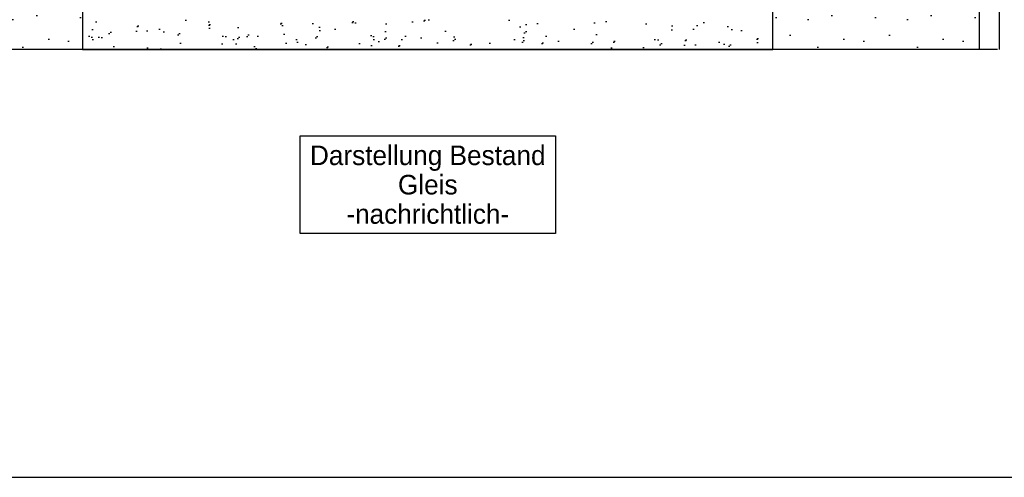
# Model space of a CAD drawing. Header units: metres. Extents: x -8 to 484, y -254 to 116.
# Tile 93 of 172: x 148.07 to 153.1, y 58.05 to 60.39. Entities that reach past the tile are written whole.
import ezdxf

# ---------------------------------------------------------------- set-up
doc = ezdxf.new("R2010")
doc.units = ezdxf.units.M
doc.layers.add('GTU_A_Hilfslayer', color=3, linetype='Continuous', plot=False)
for name, color, linetype in [('GTU_B_Beschriftung', 253, 'Continuous'), ('GTU_P', 1, 'Continuous'), ('GTU_P_Baugrube', 11, 'Continuous')]:
    doc.layers.add(name, color=color, linetype=linetype)
doc.styles.add('PROVI', font='PROVI.SHX')

msp = doc.modelspace()

# ---------------------------------------------------------------- hatches: boundary and pattern name
at = {"layer": 'GTU_P'}
h = msp.add_hatch(dxfattribs=at)
h.set_pattern_fill('SCREED', color=256, scale=0.02, angle=45, style=0)
h.set_pattern_definition([(45, (142.78125, -21.1632), (0.5388154, 0.8980256), [-0.127, 0, -0.381, 0]), (45, (142.77227, -21.15423), (0.5388154, 0.8980256), [-0.0508, 0, -0.1778, 0, -0.09144, 0, -0.381, 0]), (45, (142.7633, -21.14525), (0.5388154, 0.8980256), [-0.0254, 0, -0.127, 0, -0.127, 0, -0.2794, 0, -0.09144, 0]), (45, (142.7543, -21.13627), (0.5388154, 0.8980256), [-0.09144, 0, -0.4064, 0]), (45, (142.74533, -21.1273), (0.5388154, 0.8980256), [-0.3048, 0, -0.3048, 0]), (45, (142.73635, -21.1183), (0.5388154, 0.8980256), [-0.4318, 0]), (45, (142.72737, -21.10933), (0.5388154, 0.8980256), [-0.127, 0, -0.5588, 0]), (45, (142.71839, -21.10035), (0.5388154, 0.8980256), [-0.1778, 0, -0.1016, 0]), (45, (142.7094, -21.09137), (0.5388154, 0.8980256), [-0.254, 0]), (45, (142.69145, -21.0734), (0.5388154, 0.8980256), [-0.03556, 0, -0.381, 0, -0.2286, 0]), (45, (142.68247, -21.06443), (0.5388154, 0.8980256), [-0.0508, 0, -0.00508, 0, -0.127, 0]), (45, (142.67349, -21.05545), (0.5388154, 0.8980256), [-0.0254, 0, -0.3302, 0, -0.381, 0]), (45, (142.6645, -21.04647), (0.5388154, 0.8980256), [-0.254, 0]), (45, (142.65552, -21.03749), (0.5388154, 0.8980256), [-0.127, 0, -0.5334, 0]), (45, (142.63756, -21.01952), (0.5388154, 0.8980256), [-0.6096, 0]), (45, (142.62858, -21.01054), (0.5388154, 0.8980256), [-0.127, 0, -0.01016, 0, -0.1778, 0]), (45, (142.6196, -21.00156), (0.5388154, 0.8980256), [-0.03556, 0, -0.254, 0, -0.1016, 0, -0.1778, 0, -0.2032, 0]), (45, (142.61062, -20.99258), (0.5388154, 0.8980256), [-0.0762, 0, -0.1016, 0, -0.254, 0, -0.01016, 0, -0.127, 0]), (45, (142.60164, -20.9836), (0.5388154, 0.8980256), [-0.254, 0])])
h.paths.add_polyline_path([(148.3874, 60.39), (148.3874, 60.2406), (151.9159, 60.242), (151.9159, 60.39)])
at = {"layer": 'GTU_P_Baugrube', "linetype": 'Continuous', "transparency": 33554687}
h = msp.add_hatch(dxfattribs=at)
h.set_pattern_fill('DOTS2', color=256, scale=0.02, style=0)
h.paths.add_polyline_path([(148.1018, 62.19), (148.1018, 61.9374), (148.4808, 62.19), (148.1018, 62.19)])
h.paths.add_polyline_path([(147.8518, 60.881, 0.024195), (147.8611, 60.847), (148.5779, 61.5638), (147.8518, 61.5275), (147.8518, 61.0746), (147.8618, 61.0544), (147.8618, 60.9092), (147.8518, 60.889)])
h.paths.add_polyline_path([(147.9509, 61.0223), (148.1074, 61.0223), (148.1074, 61.1769), (147.9509, 61.1769)], flags=9)
h.paths.add_polyline_path([(148.5265, 61.5578), (148.6831, 61.5578), (148.6831, 61.7123), (148.5265, 61.7123)], flags=9)
h.paths.add_polyline_path([(147.5358, 61.56), (147.3318, 61.56), (147.3318, 60.2374), (148.3874, 60.2374), (148.3874, 60.2375), (148.3874, 60.485), (148.3672, 60.475), (148.222, 60.475), (148.2018, 60.485, -0.371558), (147.7418, 60.889), (147.7312, 60.9092), (147.7312, 61.0544), (147.7418, 61.0746), (147.7418, 61.56), (147.6574, 61.56)])
h.paths.add_polyline_path([(147.8611, 60.847, 0.273837), (148.1398, 60.6014), (148.6221, 61.566), (148.5779, 61.5638)])
h.paths.add_polyline_path([(152.4412, 61.0464), (152.4518, 61.0666), (152.4518, 61.56), (152.2018, 61.56), (152.2018, 61.745), (148.6221, 61.566), (148.1398, 60.6014, 0.042825), (148.2018, 60.595), (148.222, 60.6056), (148.3672, 60.6056), (148.3874, 60.595), (148.3874, 60.69), (151.9159, 60.69), (151.9159, 60.595), (151.936, 60.6056), (152.0813, 60.6056), (152.1014, 60.595, 0.058517), (152.1859, 60.6064), (151.6641, 61.65), (152.4481, 60.866, 0.010563), (152.4518, 60.881), (152.4412, 60.9012)])
h.paths.add_polyline_path([(151.7582, 61.5578), (151.9148, 61.5578), (151.9148, 61.7123), (151.7582, 61.7123)], flags=24)
h.paths.add_polyline_path([(148.7858, 61.355), (149.1342, 61.355), (149.1342, 61.525), (148.7858, 61.525)], flags=24)
h.paths.add_polyline_path([(152.1985, 60.9284), (152.3551, 60.9284), (152.3551, 61.083), (152.1985, 61.083)], flags=9)
h.paths.add_polyline_path([(152.9718, 61.56), (152.5618, 61.56), (152.5618, 61.0666), (152.5718, 61.0464), (152.5718, 60.9012), (152.5618, 60.881), (152.5606, 60.881, -0.366093), (152.1014, 60.485), (152.0813, 60.475), (151.936, 60.475), (151.9159, 60.485), (151.9159, 60.2375), (151.9159, 60.2374), (152.9718, 60.2374), (152.9718, 60.2374)])
h.paths.add_polyline_path([(152.4481, 60.866), (151.6641, 61.65), (152.1859, 60.6064, 0.270949)])
h.paths.add_polyline_path([(152.2018, 61.9374), (152.2018, 62.19), (152.2018, 62.19), (151.8228, 62.19)])

# ---------------------------------------------------------------- linework, layer by layer
at = {"layer": 'GTU_A_Hilfslayer', "linetype": 'Continuous', "flags": 128}
msp.add_lwpolyline([(28.5, 58.05), (252.3485, 58.05)], dxfattribs=at)
at = {"layer": 'GTU_P'}
msp.add_lwpolyline([(151.9159, 60.69), (148.3874, 60.69), (148.3874, 60.2375), (151.9159, 60.2375)], close=True, dxfattribs=at)
at = {"layer": 'GTU_P_Baugrube', "linetype": 'Continuous'}
for points in [[(152.9718, 60.2374), (152.9718, 62.19), (153.0718, 62.19), (153.0718, 60.2374)], [(153.0632, 60.2374), (147.2318, 60.2374)]]:
    msp.add_lwpolyline(points, dxfattribs=at)

# ---------------------------------------------------------------- texts
at = {"layer": 'GTU_B_Beschriftung', "insert": (150.1518, 59.5458), "char_height": 0.1, "attachment_point": 5, "line_spacing_factor": 0.9, "style": 'PROVI', "bg_fill": 19, "box_fill_scale": 1.5, "bg_fill_color": 1, "bg_fill_transparency": 0}
msp.add_mtext('Darstellung Bestand\\PGleis\\P-nachrichtlich-', dxfattribs=at)

doc.saveas('drawing.dxf')
